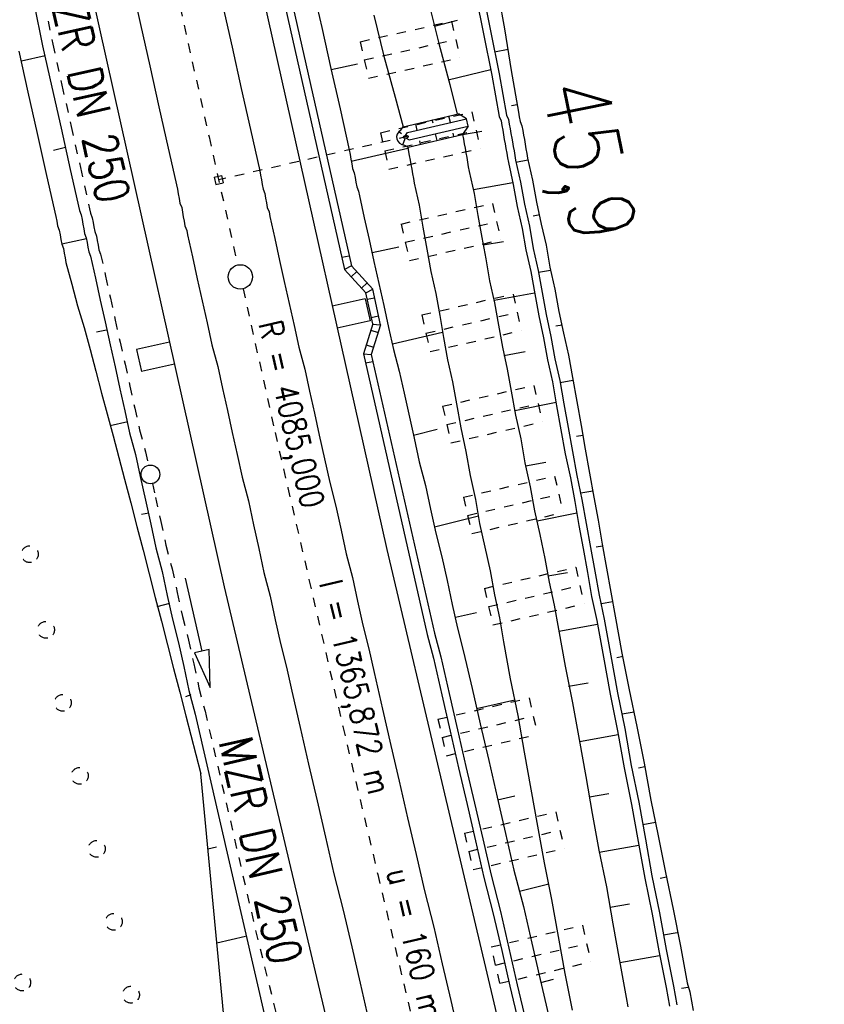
# Model space of a CAD drawing. Extents: x 447827 to 448299, y 438389 to 439851.
# Tile 30 of 116: x 448026 to 448069, y 438971 to 439023. Entities that reach past the tile are written whole.
import ezdxf

# ---------------------------------------------------------------- set-up
doc = ezdxf.new("R2010")
doc.units = 0
doc.header["$LTSCALE"] = 2
doc.header["$MEASUREMENT"] = 0
for name, pattern in [('ACAD_ISO03W100', [0.5, 0.25, -0.25]), ('ACAD_ISO05W100', [0.5, 0.25, -0.25]), ('ACAD_ISO10W100W', [0.5, 0.25, -0.25]), ('AUSGEZOGEN', [0]), ('PUNKTX2', [0.5, 0.25, -0.25])]:
    doc.linetypes.add(name, pattern=pattern)
doc.layers.get('0').update_dxf_attribs({"linetype": 'AUSGEZOGEN'})
for name, color, linetype in [('DB-Bahnachse', 7, 'CONTINUOUS'), ('DB-Boeschungen', 15, 'CONTINUOUS'), ('DB-Gleisachsen', 7, 'CONTINUOUS'), ('DB-GRABEN', 15, 'AUSGEZOGEN'), ('DB-Hangverdübelung', 15, 'CONTINUOUS'), ('DB-HZV-Stützscheiben', 15, 'CONTINUOUS'), ('DB-Ingenieurbauwerke', 15, 'CONTINUOUS'), ('DB-Kabelanlagen', 15, 'CONTINUOUS'), ('DB-Tiefenentwässerung', 15, 'CONTINUOUS'), ('FBRTOP', 250, 'AUSGEZOGEN')]:
    doc.layers.add(name, color=color, linetype=linetype)
doc.styles.add('ROMANS', font='romans.shx', dxfattribs={"width": 0.8})

# ---------------------------------------------------------------- blocks, each defined once
blk = doc.blocks.new('ELARC188')
at = {"color": 0, "linetype": 'ByBlock'}
blk.add_arc((0, 0), 1, 201.73, 341.6624, dxfattribs=at)
blk = doc.blocks.new('ELIPPSE')
at = {"color": 0, "linetype": 'ByBlock'}
blk.add_circle((0, 0), 1, dxfattribs=at)

msp = doc.modelspace()

# ---------------------------------------------------------------- linework, layer by layer
at = {"layer": 'DB-Bahnachse', "linetype": 'ACAD_ISO10W100W'}
for p, q in [((448034.188, 439024.937), (448035.956, 439017.025)), ((448035.956, 439017.025), (448037.486, 439010.189)), ((448037.77, 439008.92), (448039.484, 439001.249)), ((448039.484, 439001.249), (448040.165, 438998.293)), ((448040.165, 438998.293), (448041.293, 438993.395)), ((448041.293, 438993.395), (448043.102, 438985.541)), ((448043.102, 438985.541), (448044.969, 438977.646)), ((448044.969, 438977.646), (448046.827, 438969.801))]:
    msp.add_line(p, q, dxfattribs=at)
at = {"layer": 'DB-Bahnachse', "linetype": 'Continuous'}
msp.add_ellipse((448037.628, 439009.555), major_axis=(-0.46, 0.46), ratio=1, start_param=2.557664, end_param=8.840849, dxfattribs=at)
at = {"layer": 'DB-Boeschungen', "linetype": 'Continuous'}
for p, q in [((448041.478, 439025.071), (448041.972, 439022.873)), ((448026.618, 439024.094), (448027.063, 439021.887)), ((448044.751, 439023.522), (448045.294, 439021.334)), ((448041.972, 439022.873), (448042.466, 439020.676)), ((448027.063, 439021.887), (448027.557, 439019.69)), ((448025.792, 439021.61), (448026.286, 439019.412)), ((448027.209, 439021.355), (448025.938, 439021.077)), ((448045.294, 439021.334), (448045.887, 439019.154)), ((448042.466, 439020.676), (448042.951, 439018.528)), ((448042.475, 439020.627), (448043.893, 439020.931)), ((448027.557, 439019.69), (448028.051, 439017.493)), ((448026.286, 439019.412), (448026.78, 439017.215)), ((448045.887, 439019.154), (448046.32, 439017.56)), ((448042.951, 439018.528), (448043.445, 439016.331)), ((448028.051, 439017.493), (448028.545, 439015.295)), ((448026.78, 439017.215), (448027.283, 439014.968)), ((448028.285, 439016.468), (448027.654, 439016.304)), ((448043.551, 439015.74), (448046.576, 439016.432)), ((448046.564, 439016.496), (448046.567, 439016.482)), ((448046.567, 439016.482), (448046.611, 439016.236)), ((448043.445, 439016.331), (448043.489, 439016.084)), ((448043.489, 439016.084), (448043.533, 439015.838)), ((448043.533, 439015.838), (448043.577, 439015.592)), ((448046.611, 439016.236), (448046.646, 439016.039)), ((448046.646, 439016.039), (448046.69, 439015.793)), ((448043.577, 439015.592), (448043.621, 439015.346)), ((448043.621, 439015.346), (448043.714, 439015.109)), ((448046.69, 439015.793), (448046.734, 439015.546)), ((448046.734, 439015.546), (448046.778, 439015.3)), ((448027.283, 439014.968), (448027.777, 439012.771)), ((448028.545, 439015.295), (448029.039, 439013.098)), ((448043.714, 439015.109), (448043.758, 439014.863)), ((448043.758, 439014.863), (448043.802, 439014.617)), ((448046.778, 439015.3), (448046.822, 439015.054)), ((448046.822, 439015.054), (448046.866, 439014.808)), ((448046.866, 439014.808), (448046.91, 439014.562)), ((448043.802, 439014.617), (448043.846, 439014.37)), ((448043.846, 439014.37), (448043.939, 439014.133)), ((448046.91, 439014.562), (448047.17, 439013.39)), ((448043.939, 439014.133), (448043.983, 439013.887)), ((448043.983, 439013.887), (448044.243, 439012.715)), ((448047.17, 439013.39), (448047.381, 439012.208)), ((448027.777, 439012.771), (448027.821, 439012.525)), ((448029.039, 439013.098), (448029.132, 439012.861)), ((448029.132, 439012.861), (448029.176, 439012.614)), ((448044.243, 439012.715), (448044.503, 439011.542)), ((448027.821, 439012.525), (448027.865, 439012.279)), ((448027.865, 439012.279), (448027.958, 439012.041)), ((448029.176, 439012.614), (448029.22, 439012.368)), ((448029.22, 439012.368), (448029.264, 439012.122)), ((448047.381, 439012.208), (448047.592, 439011.027)), ((448027.958, 439012.041), (448028.002, 439011.795)), ((448028.002, 439011.795), (448028.046, 439011.549)), ((448029.264, 439012.122), (448029.308, 439011.876)), ((448029.308, 439011.876), (448029.401, 439011.639)), ((448029.401, 439011.639), (448029.445, 439011.393)), ((448028.046, 439011.549), (448028.09, 439011.303)), ((448029.41, 439011.59), (448028.09, 439011.303)), ((448028.09, 439011.303), (448028.183, 439011.066)), ((448029.445, 439011.393), (448029.489, 439011.147)), ((448029.489, 439011.147), (448029.533, 439010.9)), ((448044.503, 439011.542), (448044.763, 439010.369)), ((448044.676, 439010.862), (448046.094, 439011.166)), ((448028.183, 439011.066), (448028.227, 439010.82)), ((448028.227, 439010.82), (448028.271, 439010.573)), ((448029.533, 439010.9), (448029.626, 439010.663)), ((448029.626, 439010.663), (448029.886, 439009.491)), ((448047.592, 439011.027), (448047.803, 439009.846)), ((448028.271, 439010.573), (448028.315, 439010.327)), ((448028.315, 439010.327), (448028.624, 439009.164)), ((448044.763, 439010.369), (448045.024, 439009.197)), ((448047.803, 439009.846), (448048.063, 439008.673)), ((448028.624, 439009.164), (448028.933, 439008)), ((448029.886, 439009.491), (448030.146, 439008.318)), ((448045.024, 439009.197), (448045.284, 439008.024)), ((448048.063, 439008.673), (448048.274, 439007.492)), ((448028.933, 439008), (448029.292, 439006.845)), ((448030.146, 439008.318), (448030.407, 439007.146)), ((448045.284, 439008.024), (448045.544, 439006.852)), ((448048.274, 439007.492), (448048.485, 439006.31)), ((448030.407, 439007.146), (448030.676, 439005.924)), ((448029.292, 439006.845), (448029.601, 439005.681)), ((448030.486, 439006.703), (448029.944, 439006.606)), ((448045.544, 439006.852), (448045.804, 439005.679)), ((448045.751, 439005.975), (448048.432, 439006.606)), ((448030.676, 439005.924), (448030.936, 439004.751)), ((448048.485, 439006.31), (448048.696, 439005.129)), ((448029.601, 439005.681), (448029.911, 439004.517)), ((448045.804, 439005.679), (448046.113, 439004.516)), ((448048.696, 439005.129), (448048.956, 439003.957)), ((448029.911, 439004.517), (448030.22, 439003.354)), ((448030.936, 439004.751), (448031.196, 439003.579)), ((448046.113, 439004.516), (448046.374, 439003.343)), ((448048.956, 439003.957), (448049.167, 439002.775)), ((448030.22, 439003.354), (448030.521, 439002.239)), ((448031.196, 439003.579), (448031.456, 439002.406)), ((448046.374, 439003.343), (448046.625, 439002.22)), ((448049.167, 439002.775), (448049.395, 439001.496)), ((448030.521, 439002.239), (448030.83, 439001.075)), ((448031.456, 439002.406), (448031.716, 439001.234)), ((448046.625, 439002.22), (448046.903, 439000.949)), ((448031.611, 439001.824), (448030.684, 439001.608)), ((448031.716, 439001.234), (448032.026, 439000.07)), ((448046.876, 439001.096), (448048.139, 439001.423)), ((448049.395, 439001.496), (448049.673, 439000.225)), ((448030.83, 439001.075), (448031.14, 438999.912)), ((448046.903, 439000.949), (448047.18, 438999.678)), ((448032.026, 439000.07), (448032.286, 438998.897)), ((448049.673, 439000.225), (448049.902, 438998.945)), ((448031.14, 438999.912), (448031.449, 438998.748)), ((448047.18, 438999.678), (448047.507, 438998.416)), ((448031.449, 438998.748), (448031.776, 438997.486)), ((448032.286, 438998.897), (448032.563, 438997.626)), ((448049.902, 438998.945), (448050.179, 438997.674)), ((448047.507, 438998.416), (448047.785, 438997.145)), ((448031.776, 438997.486), (448032.103, 438996.224)), ((448032.563, 438997.626), (448032.841, 438996.355)), ((448050.179, 438997.674), (448050.408, 438996.394)), ((448032.736, 438996.946), (448032.342, 438996.876)), ((448047.785, 438997.145), (448048.063, 438995.874)), ((448048.001, 438996.218), (448050.338, 438996.788)), ((448050.408, 438996.394), (448050.686, 438995.123)), ((448032.103, 438996.224), (448032.43, 438994.961)), ((448032.841, 438996.355), (448033.119, 438995.085)), ((448048.063, 438995.874), (448048.39, 438994.612)), ((448032.43, 438994.961), (448032.757, 438993.699)), ((448033.119, 438995.085), (448033.446, 438993.822)), ((448050.686, 438995.123), (448050.963, 438993.852)), ((448048.39, 438994.612), (448048.668, 438993.341)), ((448033.446, 438993.822), (448033.724, 438992.551)), ((448050.963, 438993.852), (448051.192, 438992.572)), ((448032.757, 438993.699), (448033.084, 438992.437)), ((448048.668, 438993.341), (448048.945, 438992.07)), ((448033.084, 438992.437), (448033.411, 438991.175)), ((448033.724, 438992.551), (448034.001, 438991.28)), ((448051.192, 438992.572), (448051.461, 438991.351)), ((448033.852, 438992.117), (448033.172, 438991.945)), ((448048.945, 438992.07), (448049.223, 438990.799)), ((448033.411, 438991.175), (448033.738, 438989.913)), ((448034.001, 438991.28), (448034.328, 438990.018)), ((448049.118, 438991.389), (448050.241, 438991.641)), ((448051.461, 438991.351), (448051.689, 438990.071)), ((448049.223, 438990.799), (448049.55, 438989.536)), ((448033.738, 438989.913), (448034.065, 438988.651)), ((448034.328, 438990.018), (448034.606, 438988.747)), ((448051.689, 438990.071), (448052.041, 438988.102)), ((448049.55, 438989.536), (448050, 438987.585)), ((448034.065, 438988.651), (448034.392, 438987.388)), ((448034.606, 438988.747), (448034.884, 438987.476)), ((448052.041, 438988.102), (448052.442, 438986.142)), ((448034.884, 438987.476), (448035.211, 438986.214)), ((448050, 438987.585), (448050.441, 438985.683)), ((448034.392, 438987.388), (448034.719, 438986.126)), ((448034.977, 438987.239), (448034.69, 438987.137)), ((448050.243, 438986.511), (448052.292, 438986.979)), ((448034.719, 438986.126), (448035.514, 438983.031)), ((448035.211, 438986.214), (448039.711, 438966.701)), ((448052.442, 438986.142), (448052.793, 438984.173)), ((448050.441, 438985.683), (448050.891, 438983.732)), ((448052.793, 438984.173), (448053.145, 438982.204)), ((448050.891, 438983.732), (448051.341, 438981.781)), ((448037.129, 438966.088), (448035.514, 438983.031)), ((448053.145, 438982.204), (448053.497, 438980.235)), ((448051.341, 438981.781), (448051.791, 438979.829)), ((448051.368, 438981.633), (448052.294, 438981.849)), ((448053.497, 438980.235), (448053.848, 438978.267)), ((448051.791, 438979.829), (448052.241, 438977.878)), ((448036.361, 438979.112), (448035.898, 438979.003)), ((448053.848, 438978.267), (448054.249, 438976.306)), ((448052.241, 438977.878), (448052.741, 438975.936)), ((448052.542, 438976.764), (448054.099, 438977.143)), ((448052.741, 438975.936), (448053.191, 438973.984)), ((448054.249, 438976.306), (448054.6, 438974.338)), ((448037.896, 438974.336), (448036.377, 438973.979)), ((448054.6, 438974.338), (448054.952, 438972.369)), ((448053.191, 438973.984), (448053.641, 438972.033)), ((448054.952, 438972.369), (448055.353, 438970.409)), ((448053.641, 438972.033), (448054.082, 438970.131)), ((448053.667, 438971.885), (448054.347, 438972.058))]:
    msp.add_line(p, q, dxfattribs=at)
at = {"layer": 'DB-Gleisachsen', "linetype": 'Continuous'}
for p, q in [((448031.801, 439025.222), (448032.295, 439023.025)), ((448036.689, 439024.013), (448037.183, 439021.815)), ((448032.295, 439023.025), (448032.789, 439020.827)), ((448037.183, 439021.815), (448037.677, 439019.618)), ((448032.789, 439020.827), (448033.283, 439018.63)), ((448037.677, 439019.618), (448038.171, 439017.42)), ((448033.283, 439018.63), (448033.777, 439016.433)), ((448038.171, 439017.42), (448038.665, 439015.223)), ((448033.777, 439016.433), (448034.271, 439014.235)), ((448038.665, 439015.223), (448038.709, 439014.977)), ((448038.709, 439014.977), (448038.753, 439014.731)), ((448038.753, 439014.731), (448038.797, 439014.485)), ((448038.797, 439014.485), (448038.841, 439014.239)), ((448034.271, 439014.235), (448034.314, 439013.989)), ((448034.314, 439013.989), (448034.358, 439013.743)), ((448034.358, 439013.743), (448034.402, 439013.497)), ((448038.841, 439014.239), (448038.934, 439014.001)), ((448038.934, 439014.001), (448038.978, 439013.755)), ((448038.978, 439013.755), (448039.022, 439013.509)), ((448034.402, 439013.497), (448034.495, 439013.26)), ((448034.495, 439013.26), (448034.539, 439013.013)), ((448039.022, 439013.509), (448039.066, 439013.263)), ((448039.066, 439013.263), (448039.159, 439013.026)), ((448034.539, 439013.013), (448034.583, 439012.767)), ((448034.583, 439012.767), (448034.627, 439012.521)), ((448039.159, 439013.026), (448039.203, 439012.78)), ((448039.203, 439012.78), (448039.463, 439011.607)), ((448034.627, 439012.521), (448034.671, 439012.275)), ((448034.671, 439012.275), (448034.764, 439012.038)), ((448034.764, 439012.038), (448034.808, 439011.792)), ((448034.808, 439011.792), (448035.069, 439010.619)), ((448039.463, 439011.607), (448039.723, 439010.435)), ((448035.069, 439010.619), (448035.329, 439009.447)), ((448039.723, 439010.435), (448039.975, 439009.311)), ((448035.329, 439009.447), (448035.589, 439008.274)), ((448039.975, 439009.311), (448040.235, 439008.139)), ((448035.589, 439008.274), (448035.849, 439007.102)), ((448040.235, 439008.139), (448040.495, 439006.966)), ((448035.849, 439007.102), (448036.109, 439005.929)), ((448040.495, 439006.966), (448040.755, 439005.794)), ((448036.109, 439005.929), (448036.419, 439004.765)), ((448040.755, 439005.794), (448041.065, 439004.63)), ((448036.419, 439004.765), (448036.679, 439003.593)), ((448041.065, 439004.63), (448041.325, 439003.457)), ((448036.679, 439003.593), (448036.939, 439002.42)), ((448041.325, 439003.457), (448041.585, 439002.285)), ((448036.939, 439002.42), (448037.199, 439001.248)), ((448041.585, 439002.285), (448041.845, 439001.112)), ((448037.199, 439001.248), (448037.459, 439000.075)), ((448041.845, 439001.112), (448042.123, 438999.841)), ((448037.459, 439000.075), (448037.728, 438998.853)), ((448042.123, 438999.841), (448042.401, 438998.57)), ((448037.728, 438998.853), (448038.055, 438997.591)), ((448042.401, 438998.57), (448042.728, 438997.308)), ((448038.055, 438997.591), (448038.333, 438996.32)), ((448042.728, 438997.308), (448043.005, 438996.037)), ((448038.333, 438996.32), (448038.611, 438995.049)), ((448043.005, 438996.037), (448043.283, 438994.766)), ((448038.611, 438995.049), (448038.888, 438993.778)), ((448043.283, 438994.766), (448043.61, 438993.504)), ((448038.888, 438993.778), (448039.215, 438992.516)), ((448043.61, 438993.504), (448043.888, 438992.233)), ((448039.215, 438992.516), (448039.493, 438991.245)), ((448043.888, 438992.233), (448044.166, 438990.962)), ((448039.493, 438991.245), (448039.771, 438989.974)), ((448044.166, 438990.962), (448044.493, 438989.7)), ((448039.771, 438989.974), (448040.098, 438988.712)), ((448044.493, 438989.7), (448044.77, 438988.429)), ((448040.098, 438988.712), (448040.376, 438987.441)), ((448044.77, 438988.429), (448045.22, 438986.478)), ((448040.376, 438987.441), (448040.826, 438985.49)), ((448045.22, 438986.478), (448045.67, 438984.526)), ((448040.826, 438985.49), (448041.276, 438983.539)), ((448045.67, 438984.526), (448046.112, 438982.624)), ((448041.276, 438983.539), (448041.726, 438981.587)), ((448046.112, 438982.624), (448046.562, 438980.673)), ((448041.726, 438981.587), (448042.176, 438979.636)), ((448046.562, 438980.673), (448047.012, 438978.722)), ((448042.176, 438979.636), (448042.626, 438977.685)), ((448047.012, 438978.722), (448047.462, 438976.771)), ((448042.626, 438977.685), (448043.125, 438975.742)), ((448047.462, 438976.771), (448047.961, 438974.828)), ((448043.125, 438975.742), (448043.575, 438973.791)), ((448047.961, 438974.828), (448048.411, 438972.877)), ((448043.575, 438973.791), (448044.025, 438971.84)), ((448048.411, 438972.877), (448048.861, 438970.926)), ((448044.025, 438971.84), (448044.475, 438969.888)), ((448048.861, 438970.926), (448049.311, 438968.974))]:
    msp.add_line(p, q, dxfattribs=at)
at = {"layer": 'DB-GRABEN', "linetype": 'Continuous'}
for p, q in [((448050.565, 439024.814), (448051.009, 439022.608)), ((448051.343, 439025.004), (448051.739, 439022.789)), ((448050.171, 439024.744), (448050.616, 439022.538)), ((448047.687, 439024.148), (448048.221, 439022.009)), ((448048.005, 439022.935), (448049.218, 439023.253)), ((448051.739, 439022.789), (448052.085, 439020.565)), ((448050.616, 439022.538), (448051.06, 439020.331)), ((448051.009, 439022.608), (448051.454, 439020.402)), ((448048.221, 439022.009), (448048.814, 439019.829)), ((448051.194, 439021.574), (448051.932, 439021.706)), ((448048.721, 439020.066), (448051.008, 439020.627)), ((448052.085, 439020.565), (448052.481, 439018.35)), ((448051.06, 439020.331), (448051.456, 439018.117)), ((448051.454, 439020.402), (448051.85, 439018.187)), ((448048.814, 439019.829), (448049.207, 439018.242)), ((448052.41, 439018.744), (448052.115, 439018.691)), ((448046.329, 439017.573), (448049.273, 439018.258)), ((448046.549, 439017.255), (448049.708, 439017.989)), ((448048.851, 439017.79), (448048.767, 439018.14)), ((448049.708, 439017.989), (448049.273, 439018.258)), ((448049.802, 439017.6), (448049.708, 439017.989)), ((448051.456, 439018.117), (448051.549, 439017.879)), ((448051.85, 439018.187), (448051.943, 439017.95)), ((448051.943, 439017.95), (448051.987, 439017.703)), ((448052.481, 439018.35), (448052.525, 439018.104)), ((448052.525, 439018.104), (448052.569, 439017.858)), ((448046.204, 439017.388), (448046.329, 439017.573)), ((448046.642, 439016.866), (448049.802, 439017.6)), ((448047.077, 439017.378), (448046.993, 439017.728)), ((448047.917, 439017.758), (448047.875, 439017.933)), ((448049.802, 439017.6), (448049.492, 439017.159)), ((448051.549, 439017.879), (448051.593, 439017.633)), ((448051.593, 439017.633), (448051.637, 439017.387)), ((448051.987, 439017.703), (448052.031, 439017.457)), ((448052.031, 439017.457), (448052.075, 439017.211)), ((448052.569, 439017.858), (448052.662, 439017.621)), ((448052.662, 439017.621), (448052.706, 439017.375)), ((448046.237, 439017.186), (448046.091, 439017.295)), ((448046.308, 439016.606), (448046.423, 439016.951)), ((448046.446, 439017.103), (448046.549, 439017.255)), ((448046.482, 439016.957), (448046.642, 439016.866)), ((448046.587, 439016.484), (448049.487, 439017.157)), ((448048.137, 439016.844), (448048.053, 439017.194)), ((448049.029, 439017.051), (448048.987, 439017.226)), ((448049.493, 439017.161), (448049.494, 439017.157)), ((448049.494, 439017.157), (448050.528, 439017.341)), ((448049.494, 439017.157), (448049.538, 439016.911)), ((448049.538, 439016.911), (448049.582, 439016.665)), ((448051.637, 439017.387), (448051.681, 439017.141)), ((448051.681, 439017.141), (448051.725, 439016.895)), ((448051.725, 439016.895), (448051.769, 439016.649)), ((448052.075, 439017.211), (448052.119, 439016.965)), ((448052.119, 439016.965), (448052.154, 439016.768)), ((448052.706, 439017.375), (448052.75, 439017.129)), ((448052.75, 439017.129), (448052.794, 439016.882)), ((448046.394, 439016.593), (448046.587, 439016.484)), ((448047.255, 439016.639), (448047.213, 439016.814)), ((448049.582, 439016.665), (448049.626, 439016.418)), ((448049.626, 439016.418), (448049.67, 439016.172)), ((448051.769, 439016.649), (448051.813, 439016.403)), ((448051.813, 439016.403), (448051.857, 439016.156)), ((448052.154, 439016.768), (448052.198, 439016.522)), ((448052.198, 439016.522), (448052.242, 439016.276)), ((448052.794, 439016.882), (448052.838, 439016.636)), ((448052.838, 439016.636), (448052.881, 439016.39)), ((448052.881, 439016.39), (448052.925, 439016.144)), ((448049.67, 439016.172), (448049.714, 439015.926)), ((448049.714, 439015.926), (448049.758, 439015.68)), ((448051.857, 439016.156), (448051.901, 439015.91)), ((448051.901, 439015.91), (448051.944, 439015.664)), ((448052.242, 439016.276), (448052.286, 439016.03)), ((448052.286, 439016.03), (448052.329, 439015.784)), ((448052.925, 439016.144), (448052.969, 439015.898)), ((448052.969, 439015.898), (448053.23, 439014.726)), ((448049.758, 439015.68), (448049.802, 439015.434)), ((448049.802, 439015.434), (448049.846, 439015.188)), ((448051.944, 439015.664), (448052.205, 439014.492)), ((448052.329, 439015.784), (448052.59, 439014.611)), ((448052.347, 439015.685), (448052.987, 439015.8)), ((448049.846, 439015.188), (448050.106, 439014.015)), ((448050.071, 439014.212), (448052.187, 439014.59)), ((448052.205, 439014.492), (448052.416, 439013.31)), ((448052.59, 439014.611), (448052.801, 439013.43)), ((448053.23, 439014.726), (448053.44, 439013.544)), ((448050.106, 439014.015), (448050.317, 439012.834)), ((448052.416, 439013.31), (448052.676, 439012.138)), ((448052.801, 439013.43), (448053.061, 439012.257)), ((448053.44, 439013.544), (448053.701, 439012.372)), ((448050.317, 439012.834), (448050.528, 439011.653)), ((448053.613, 439012.864), (448053.268, 439012.802)), ((448053.061, 439012.257), (448053.272, 439011.076)), ((448053.701, 439012.372), (448053.952, 439011.248)), ((448050.528, 439011.653), (448050.73, 439010.521)), ((448052.676, 439012.138), (448052.878, 439011.006)), ((448050.598, 439011.259), (448051.681, 439011.452)), ((448053.952, 439011.248), (448054.163, 439010.067)), ((448052.878, 439011.006), (448053.138, 439009.833)), ((448053.272, 439011.076), (448053.532, 439009.904)), ((448050.73, 439010.521), (448050.941, 439009.339)), ((448054.163, 439010.067), (448054.423, 439008.895)), ((448053.138, 439009.833), (448053.349, 439008.652)), ((448053.532, 439009.904), (448053.743, 439008.722)), ((448053.549, 439009.805), (448054.189, 439009.919)), ((448050.941, 439009.339), (448051.201, 439008.167)), ((448051.174, 439008.314), (448053.34, 439008.701)), ((448053.349, 439008.652), (448053.56, 439007.471)), ((448053.743, 439008.722), (448053.954, 439007.541)), ((448054.423, 439008.895), (448054.634, 439007.713)), ((448051.201, 439008.167), (448051.412, 439006.985)), ((448053.56, 439007.471), (448053.82, 439006.298)), ((448053.954, 439007.541), (448054.214, 439006.368)), ((448054.634, 439007.713), (448054.894, 439006.541)), ((448051.412, 439006.985), (448051.623, 439005.804)), ((448054.815, 439006.984), (448054.471, 439006.922)), ((448054.894, 439006.541), (448055.154, 439005.368)), ((448053.82, 439006.298), (448054.031, 439005.117)), ((448054.214, 439006.368), (448054.425, 439005.187)), ((448051.623, 439005.804), (448051.883, 439004.632)), ((448051.702, 439005.361), (448052.834, 439005.563)), ((448055.154, 439005.368), (448055.365, 439004.187)), ((448054.031, 439005.117), (448054.291, 439003.944)), ((448054.425, 439005.187), (448054.685, 439004.015)), ((448051.883, 439004.632), (448052.094, 439003.45)), ((448054.291, 439003.944), (448054.52, 439002.665)), ((448054.685, 439004.015), (448054.905, 439002.784)), ((448054.703, 439003.916), (448055.392, 439004.039)), ((448055.365, 439004.187), (448055.594, 439002.907)), ((448052.094, 439003.45), (448052.322, 439002.171)), ((448052.278, 439002.417), (448054.485, 439002.861)), ((448054.905, 439002.784), (448055.133, 439001.504)), ((448055.594, 439002.907), (448055.822, 439001.627)), ((448052.322, 439002.171), (448052.6, 439000.9)), ((448054.52, 439002.665), (448054.748, 439001.385)), ((448054.748, 439001.385), (448054.977, 439000.105)), ((448055.133, 439001.504), (448055.362, 439000.225)), ((448055.822, 439001.627), (448056.051, 439000.348)), ((448052.6, 439000.9), (448052.829, 438999.62)), ((448055.919, 439001.086), (448055.574, 439001.024)), ((448054.977, 439000.105), (448055.255, 438998.834)), ((448055.362, 439000.225), (448055.59, 438998.945)), ((448056.051, 439000.348), (448056.279, 438999.068)), ((448052.829, 438999.62), (448053.106, 438998.349)), ((448052.855, 438999.472), (448053.938, 438999.666)), ((448056.279, 438999.068), (448056.508, 438997.788)), ((448055.255, 438998.834), (448055.483, 438997.554)), ((448055.59, 438998.945), (448055.868, 438997.674)), ((448053.106, 438998.349), (448053.335, 438997.069)), ((448055.807, 438998.018), (448056.446, 438998.133)), ((448055.483, 438997.554), (448055.712, 438996.275)), ((448055.868, 438997.674), (448056.097, 438996.394)), ((448056.508, 438997.788), (448056.728, 438996.558)), ((448053.335, 438997.069), (448053.613, 438995.798)), ((448053.481, 438996.536), (448055.589, 438996.964)), ((448056.097, 438996.394), (448056.325, 438995.114)), ((448056.728, 438996.558), (448056.956, 438995.278)), ((448055.712, 438996.275), (448055.931, 438995.044)), ((448053.613, 438995.798), (448053.89, 438994.527)), ((448055.931, 438995.044), (448056.16, 438993.764)), ((448056.325, 438995.114), (448056.554, 438993.835)), ((448056.974, 438995.179), (448056.629, 438995.118)), ((448056.956, 438995.278), (448057.185, 438993.998)), ((448053.89, 438994.527), (448054.119, 438993.247)), ((448054.057, 438993.592), (448055.091, 438993.777)), ((448056.16, 438993.764), (448056.388, 438992.484)), ((448056.554, 438993.835), (448056.782, 438992.555)), ((448057.185, 438993.998), (448057.413, 438992.718)), ((448054.119, 438993.247), (448054.388, 438992.026)), ((448057.413, 438992.718), (448057.642, 438991.439)), ((448056.388, 438992.484), (448056.666, 438991.213)), ((448056.782, 438992.555), (448057.06, 438991.284)), ((448056.91, 438992.121), (448057.501, 438992.226)), ((448054.388, 438992.026), (448054.616, 438990.746)), ((448056.666, 438991.213), (448057.018, 438989.245)), ((448057.06, 438991.284), (448057.411, 438989.315)), ((448057.642, 438991.439), (448057.993, 438989.47)), ((448054.616, 438990.746), (448054.968, 438988.777)), ((448054.634, 438990.647), (448056.701, 438991.017)), ((448057.018, 438989.245), (448057.369, 438987.276)), ((448057.411, 438989.315), (448057.763, 438987.346)), ((448058.078, 438989.282), (448057.733, 438989.22)), ((448057.993, 438989.47), (448058.394, 438987.51)), ((448054.968, 438988.777), (448055.369, 438986.817)), ((448055.161, 438987.694), (448056.195, 438987.879)), ((448058.394, 438987.51), (448058.795, 438985.55)), ((448057.369, 438987.276), (448057.77, 438985.316)), ((448057.763, 438987.346), (448058.155, 438985.435)), ((448055.369, 438986.817), (448055.72, 438984.848)), ((448058.014, 438986.223), (448058.654, 438986.337)), ((448058.155, 438985.435), (448058.507, 438983.466)), ((448058.795, 438985.55), (448059.196, 438983.589)), ((448055.72, 438984.848), (448056.072, 438982.879)), ((448055.738, 438984.75), (448057.805, 438985.119)), ((448057.77, 438985.316), (448058.122, 438983.347)), ((448058.122, 438983.347), (448058.522, 438981.387)), ((448058.507, 438983.466), (448058.907, 438981.506)), ((448059.231, 438983.393), (448058.886, 438983.331)), ((448059.196, 438983.589), (448059.547, 438981.621)), ((448056.072, 438982.879), (448056.423, 438980.91)), ((448056.265, 438981.796), (448057.299, 438981.981)), ((448058.522, 438981.387), (448058.874, 438979.418)), ((448058.907, 438981.506), (448059.259, 438979.537)), ((448059.547, 438981.621), (448059.939, 438979.71)), ((448056.423, 438980.91), (448056.775, 438978.942)), ((448059.118, 438980.325), (448059.807, 438980.448)), ((448059.939, 438979.71), (448060.34, 438977.75)), ((448056.793, 438978.843), (448058.909, 438979.221)), ((448058.874, 438979.418), (448059.226, 438977.449)), ((448059.259, 438979.537), (448059.611, 438977.569)), ((448056.775, 438978.942), (448057.176, 438976.982)), ((448059.611, 438977.569), (448060.011, 438975.609)), ((448060.384, 438977.504), (448060.039, 438977.442)), ((448060.34, 438977.75), (448060.741, 438975.79)), ((448057.176, 438976.982), (448057.527, 438975.013)), ((448059.226, 438977.449), (448059.618, 438975.538)), ((448057.369, 438975.899), (448058.403, 438976.083)), ((448059.618, 438975.538), (448059.969, 438973.569)), ((448060.011, 438975.609), (448060.363, 438973.64)), ((448060.741, 438975.79), (448061.142, 438973.83)), ((448057.527, 438975.013), (448057.879, 438973.044)), ((448060.222, 438974.427), (448060.961, 438974.559)), ((448061.142, 438973.83), (448061.493, 438971.861)), ((448057.897, 438972.945), (448060.013, 438973.323)), ((448059.969, 438973.569), (448060.37, 438971.609)), ((448060.363, 438973.64), (448060.764, 438971.68)), ((448057.879, 438973.044), (448058.231, 438971.075)), ((448060.764, 438971.68), (448060.852, 438971.187)), ((448061.493, 438971.861), (448061.63, 438971.377)), ((448060.37, 438971.609), (448060.458, 438971.117)), ((448060.852, 438971.187), (448060.939, 438970.695)), ((448061.537, 438971.615), (448061.193, 438971.553)), ((448061.63, 438971.377), (448061.718, 438970.885)), ((448058.231, 438971.075), (448058.318, 438970.583)), ((448060.458, 438971.117), (448060.546, 438970.625)), ((448061.718, 438970.885), (448061.806, 438970.393))]:
    msp.add_line(p, q, dxfattribs=at)
at = {"layer": 'DB-Hangverdübelung', "linetype": 'PUNKTX2'}
for centre in [(448026.386, 438994.747), (448027.249, 438990.712), (448028.149, 438986.814), (448029.052, 438982.916), (448029.96, 438979.02), (448030.871, 438975.124), (448025.979, 438971.886), (448031.786, 438971.23)]:
    msp.add_ellipse(centre, major_axis=(-0.318, 0.318), ratio=1, start_param=2.557664, end_param=8.840849, dxfattribs=at)
at = {"layer": 'DB-HZV-Stützscheiben', "linetype": 'PUNKTX2'}
for p, q in [((448044.029, 439022.112), (448048.909, 439023.204)), ((448048.909, 439023.204), (448049.345, 439021.252)), ((448044.029, 439022.112), (448044.466, 439020.16)), ((448044.466, 439020.16), (448049.345, 439021.252)), ((448045.116, 439017.254), (448049.993, 439018.358)), ((448049.993, 439018.358), (448050.435, 439016.407)), ((448045.116, 439017.254), (448045.558, 439015.304)), ((448045.558, 439015.304), (448050.435, 439016.407)), ((448046.217, 439012.377), (448051.094, 439013.48)), ((448051.094, 439013.48), (448051.535, 439011.53)), ((448046.217, 439012.377), (448046.658, 439010.426)), ((448046.658, 439010.426), (448051.535, 439011.53)), ((448047.316, 439007.522), (448052.19, 439008.637)), ((448052.19, 439008.637), (448052.636, 439006.688)), ((448047.316, 439007.522), (448047.762, 439005.572)), ((448047.762, 439005.572), (448052.636, 439006.688)), ((448048.428, 439002.647), (448053.302, 439003.762)), ((448053.302, 439003.762), (448053.748, 439001.813)), ((448048.428, 439002.647), (448048.874, 439000.697)), ((448048.874, 439000.697), (448053.748, 439001.813)), ((448049.539, 438997.795), (448054.41, 438998.922)), ((448054.41, 438998.922), (448054.861, 438996.973)), ((448049.539, 438997.795), (448049.99, 438995.846)), ((448049.99, 438995.846), (448054.861, 438996.973)), ((448050.663, 438992.923), (448055.535, 438994.05)), ((448055.535, 438994.05), (448055.986, 438992.101)), ((448050.663, 438992.923), (448051.114, 438990.974)), ((448051.114, 438990.974), (448055.986, 438992.101)), ((448048.177, 438985.94), (448053.047, 438987.075)), ((448053.047, 438987.075), (448053.5, 438985.127)), ((448048.177, 438985.94), (448048.631, 438983.992)), ((448048.631, 438983.992), (448053.5, 438985.127)), ((448049.599, 438979.854), (448054.468, 438980.989)), ((448054.468, 438980.989), (448054.922, 438979.041)), ((448049.599, 438979.854), (448050.055, 438977.907)), ((448050.055, 438977.907), (448054.925, 438979.041)), ((448051.026, 438973.785), (448055.892, 438974.934)), ((448055.892, 438974.934), (448056.352, 438972.988)), ((448051.486, 438971.838), (448051.026, 438973.785)), ((448051.486, 438971.838), (448056.352, 438972.988))]:
    msp.add_line(p, q, dxfattribs=at)
at = {"layer": 'DB-HZV-Stützscheiben', "linetype": 'ACAD_ISO05W100'}
for p, q in [((448044.248, 439021.136), (448049.127, 439022.228)), ((448045.337, 439016.279), (448050.214, 439017.382)), ((448046.437, 439011.402), (448051.314, 439012.505)), ((448047.539, 439006.547), (448052.413, 439007.662)), ((448048.651, 439001.672), (448053.525, 439002.788)), ((448049.765, 438996.82), (448054.636, 438997.948)), ((448050.889, 438991.948), (448055.76, 438993.076)), ((448048.404, 438984.966), (448053.273, 438986.101)), ((448049.827, 438978.88), (448054.696, 438980.015)), ((448051.256, 438972.811), (448056.122, 438973.961))]:
    msp.add_line(p, q, dxfattribs=at)
at = {"layer": 'DB-Ingenieurbauwerke', "linetype": 'Continuous'}
for p, q in [((448036.688, 439034.163), (448045.442, 438994.995)), ((448027.996, 439032.248), (448036.768, 438993)), ((448036.23, 439014.88), (448036.619, 439014.973)), ((448036.23, 439014.88), (448036.323, 439014.491)), ((448036.619, 439014.973), (448036.712, 439014.584)), ((448036.323, 439014.491), (448036.712, 439014.584)), ((448044.299, 439008.375), (448042.534, 439007.988)), ((448044.299, 439008.375), (448044.555, 439007.202)), ((448044.555, 439007.202), (448042.797, 439006.817)), ((448033.846, 439006.065), (448032.088, 439005.681)), ((448032.088, 439005.681), (448032.345, 439004.508)), ((448034.103, 439004.893), (448032.345, 439004.508)), ((448045.442, 438994.995), (448056.689, 438947.432)), ((448036.768, 438993), (448048.041, 438945.329))]:
    msp.add_line(p, q, dxfattribs=at)
at = {"layer": 'DB-Ingenieurbauwerke', "linetype": 'ACAD_ISO03W100'}
msp.add_line((448046.596, 439017.06), (448036.47, 439014.732), dxfattribs=at)
at = {"layer": 'DB-Kabelanlagen', "linetype": 'Continuous'}
for p, q in [((448040.256, 439024.802), (448043.556, 439010.147)), ((448039.862, 439024.732), (448043.189, 439009.956)), ((448043.05, 439010.606), (448043.443, 439010.683)), ((448043.556, 439010.147), (448043.188, 439009.955)), ((448044.705, 439008.9), (448043.556, 439010.147)), ((448044.335, 439008.697), (448043.189, 439009.954)), ((448043.853, 439009.834), (448043.55, 439009.558)), ((448044.101, 439008.953), (448044.404, 439009.229)), ((448044.335, 439008.697), (448044.699, 439008.906)), ((448044.697, 439007.041), (448044.335, 439008.697)), ((448045.115, 439007.003), (448044.699, 439008.906)), ((448044.409, 439008.359), (448044.8, 439008.444)), ((448044.622, 439007.382), (448044.998, 439007.468)), ((448044.698, 439007.044), (448044.204, 439005.452)), ((448045.115, 439007.003), (448044.621, 439005.413)), ((448044.693, 439007.028), (448045.115, 439007.003)), ((448044.595, 439006.714), (448044.987, 439006.592)), ((448044.351, 439005.926), (448044.743, 439005.807)), ((448044.204, 439005.452), (448047.608, 438990.459)), ((448044.204, 439005.452), (448044.621, 439005.413)), ((448044.621, 439005.413), (448048.001, 438990.53)), ((448044.699, 439005.021), (448044.309, 439004.944)), ((448047.608, 438990.459), (448047.935, 438989.197)), ((448048.001, 438990.53), (448048.328, 438989.268)), ((448047.935, 438989.197), (448048.385, 438987.246)), ((448048.328, 438989.268), (448048.778, 438987.316)), ((448048.385, 438987.246), (448048.835, 438985.295)), ((448048.778, 438987.316), (448049.228, 438985.365)), ((448049.228, 438985.365), (448049.678, 438983.414)), ((448048.835, 438985.295), (448049.285, 438983.343)), ((448049.285, 438983.343), (448049.735, 438981.392)), ((448049.678, 438983.414), (448050.128, 438981.462)), ((448049.735, 438981.392), (448050.185, 438979.441)), ((448050.128, 438981.462), (448050.57, 438979.56)), ((448050.57, 438979.56), (448051.02, 438977.609)), ((448050.185, 438979.441), (448050.635, 438977.49)), ((448050.635, 438977.49), (448051.134, 438975.547)), ((448051.02, 438977.609), (448051.519, 438975.667)), ((448051.134, 438975.547), (448051.584, 438973.596)), ((448051.519, 438975.667), (448051.969, 438973.715)), ((448051.584, 438973.596), (448052.025, 438971.694)), ((448051.969, 438973.715), (448052.419, 438971.764)), ((448052.025, 438971.694), (448052.475, 438969.742)), ((448052.419, 438971.764), (448052.869, 438969.813))]:
    msp.add_line(p, q, dxfattribs=at)
at = {"layer": 'DB-Tiefenentwässerung', "linetype": 'ACAD_ISO03W100'}
for p, q in [((448027.16, 439024.19), (448027.605, 439021.984)), ((448027.605, 439021.984), (448028.099, 439019.787)), ((448028.099, 439019.787), (448028.592, 439017.589)), ((448028.592, 439017.589), (448029.086, 439015.392)), ((448029.086, 439015.392), (448029.58, 439013.194)), ((448029.58, 439013.194), (448029.624, 439012.948)), ((448029.624, 439012.948), (448029.718, 439012.711)), ((448029.718, 439012.711), (448029.761, 439012.465)), ((448029.761, 439012.465), (448029.805, 439012.219)), ((448029.805, 439012.219), (448029.849, 439011.973)), ((448029.849, 439011.973), (448029.943, 439011.735)), ((448029.943, 439011.735), (448029.986, 439011.489)), ((448029.986, 439011.489), (448030.03, 439011.243)), ((448030.03, 439011.243), (448030.074, 439010.997)), ((448030.074, 439010.997), (448030.168, 439010.76)), ((448030.168, 439010.76), (448030.428, 439009.587)), ((448030.428, 439009.587), (448030.688, 439008.415)), ((448030.688, 439008.415), (448030.948, 439007.242)), ((448030.948, 439007.242), (448031.208, 439006.07)), ((448031.208, 439006.07), (448031.468, 439004.897)), ((448031.468, 439004.897), (448031.729, 439003.725)), ((448031.729, 439003.725), (448031.989, 439002.552)), ((448031.989, 439002.552), (448032.249, 439001.38)), ((448032.249, 439001.38), (448032.558, 439000.216)), ((448032.558, 439000.216), (448032.718, 438999.498)), ((448032.932, 438998.521), (448033.096, 438997.772)), ((448033.096, 438997.772), (448033.374, 438996.501)), ((448033.374, 438996.501), (448033.652, 438995.23)), ((448033.652, 438995.23), (448033.979, 438993.968)), ((448033.979, 438993.968), (448034.256, 438992.697)), ((448034.256, 438992.697), (448034.534, 438991.426)), ((448034.534, 438991.426), (448034.861, 438990.164)), ((448034.861, 438990.164), (448035.139, 438988.893)), ((448035.139, 438988.893), (448035.417, 438987.622)), ((448035.417, 438987.622), (448035.743, 438986.36)), ((448035.743, 438986.36), (448036.193, 438984.409)), ((448036.193, 438984.409), (448036.643, 438982.457)), ((448036.643, 438982.457), (448037.094, 438980.506)), ((448037.094, 438980.506), (448037.544, 438978.555)), ((448037.544, 438978.555), (448037.994, 438976.604)), ((448037.994, 438976.604), (448038.444, 438974.652)), ((448038.444, 438974.652), (448040.139, 438967.808))]:
    msp.add_line(p, q, dxfattribs=at)
at = {"layer": 'DB-Tiefenentwässerung', "linetype": 'Continuous'}
for p, q in [((448034.686, 438993.473), (448035.576, 438989.573)), ((448035.576, 438989.573), (448035.186, 438989.484)), ((448035.966, 438989.662), (448035.576, 438989.573)), ((448036.021, 438987.623), (448035.966, 438989.662)), ((448035.186, 438989.484), (448036.021, 438987.623))]:
    msp.add_line(p, q, dxfattribs=at)
msp.add_ellipse((448032.826, 438999.01), major_axis=(-0.354, 0.354), ratio=1, start_param=2.557664, end_param=8.840849, dxfattribs=at)
at = {"layer": 'FBRTOP'}
for points in [[(448034.372, 439384.926, -0.000001), (448050.087, 439286.169, -0.000002), (448057.944, 439236.79)], [(448068.197, 439390.308, -0.000001), (448083.912, 439291.551, -0.000002), (448091.769, 439242.172)], [(448115.34, 439094.036, 0.000001), (448125.161, 439032.313, -0.000001), (448134.983, 438970.589, -0.000001), (448138.911, 438945.9, 0.000002), (448142.84, 438921.21, 0.000007), (448144.804, 438908.866, -0.000017), (448146.769, 438896.521), (448150.697, 438871.831), (448152.012, 438863.563, 0.001038), (448152.834, 438858.467, 0.000474), (448154.667, 438847.31, 0.002138), (448156.319, 438837.578, 0.001413), (448158.922, 438822.873, 0.001696), (448161.067, 438811.177, 0.001564), (448163.477, 438798.508, 0.001572), (448165.867, 438786.358, 0.001569), (448168.337, 438774.202, 0.001557), (448170.877, 438762.094, 0.001551), (448173.501, 438749.958, 0.00156), (448176.207, 438737.813, 0.001572), (448178.966, 438725.78, 0.001571), (448181.798, 438713.778, 0.000235), (448182.237, 438711.949, 0.001553)], [(448081.515, 439088.654, 0.000001), (448091.337, 439026.931, -0.000001), (448101.158, 438965.207, -0.000001), (448105.087, 438940.518, 0.000002), (448109.015, 438915.828, 0.000007), (448110.98, 438903.483, -0.000017), (448112.944, 438891.138), (448116.872, 438866.45), (448118.199, 438858.111, 0.001038), (448119.033, 438852.94, 0.000474), (448120.894, 438841.612, 0.002138), (448122.571, 438831.731, 0.001412), (448125.216, 438816.789, 0.001697), (448127.398, 438804.894, 0.001564), (448129.85, 438792.003, 0.001572), (448132.281, 438779.643, 0.001569), (448134.794, 438767.276, 0.001557), (448137.377, 438754.96, 0.001551), (448140.047, 438742.614, 0.00156), (448142.799, 438730.259, 0.001572), (448145.606, 438718.019, 0.001476), (448148.31, 438706.551, 0.001556)]]:
    msp.add_lwpolyline(points, format="xyb", dxfattribs=at)

# ---------------------------------------------------------------- block references
at = {"layer": 'DB-GRABEN', "linetype": 'Continuous', "xscale": 0.4350936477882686, "yscale": 0.4948621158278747, "zscale": 0.001, "rotation": 281.5433552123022}
msp.add_blockref('ELARC188', (448046.464, 439017.03), dxfattribs=at)
at = {"layer": 'DB-Ingenieurbauwerke', "color": 64, "linetype": 'Continuous', "xscale": 0.1349999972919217, "yscale": 0.07500000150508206, "zscale": 0.001, "rotation": 13.08271646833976}
msp.add_blockref('ELIPPSE', (448046.464, 439017.03), dxfattribs=at)

# ---------------------------------------------------------------- texts
at = {"layer": 'DB-Bahnachse', "linetype": 'Continuous', "style": 'ROMANS', "width": 0.8334}
for s, height, rotation, oblique, p in [('45,9', 3.5, 281.5434, 360, (448053.709, 439019.737)), ('R = 4085,000    l = 1365,872 m    u = 160 mm', 1.25, 283.1491, 0, (448038.599, 439007.07))]:
    msp.add_text(s, height=height, rotation=rotation, dxfattribs=dict(at, oblique=oblique)).set_placement(p)
at = {"layer": 'DB-Tiefenentwässerung', "linetype": 'Continuous', "style": 'ROMANS', "oblique": 0, "width": 0.8}
for p in [(448027.265, 439025.395), (448036.467, 438984.75)]:
    msp.add_text('MZR DN 250', height=1.8, rotation=282.8498, dxfattribs=at).set_placement(p)

doc.saveas('drawing.dxf')
